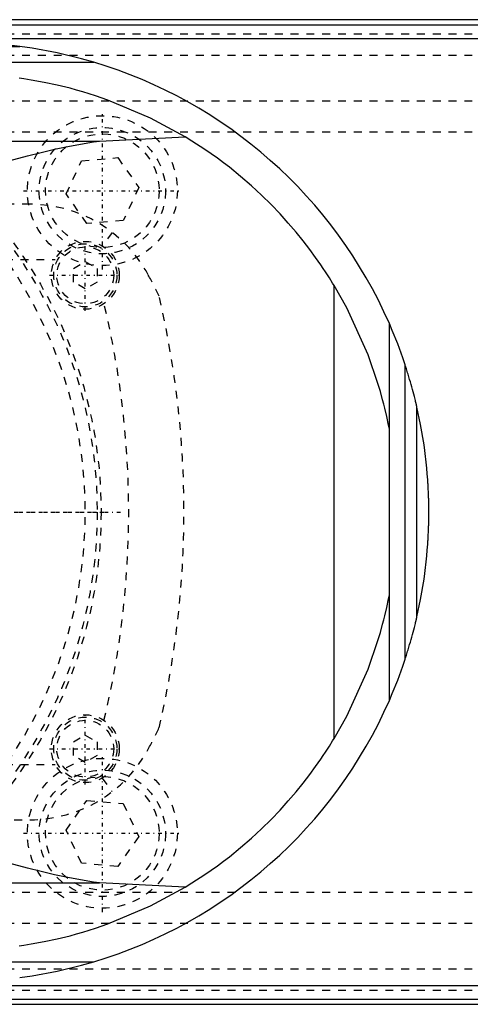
# Model space of a CAD drawing. Extents: x -502 to 139, y -105 to 105.
# Tile 6 of 9: x -152 to -95, y -62 to 62. Entities that reach past the tile are written whole.
import ezdxf

# ---------------------------------------------------------------- set-up
doc = ezdxf.new("R2010")
doc.units = 0
doc.linetypes.add('CENTER', pattern=[1.5, 0.45, -0.5, 0.05, -0.5])
doc.linetypes.add('DASHED', pattern=[2, 1, -1])
for name, color, linetype in [('AM_0', 7, 'CONTINUOUS'), ('AM_3', 7, 'DASHED'), ('AM_7', 7, 'CENTER')]:
    doc.layers.add(name, color=color, linetype=linetype)

msp = doc.modelspace()

# ---------------------------------------------------------------- linework, layer by layer
at = {"layer": 'AM_0', "color": 7, "linetype": 'CONTINUOUS'}
for p, q in [((-90, 62.39), (-240, 62.39)), ((-234.3, 61.72), (-90, 61.72)), ((-172.31, 60.02), (-90, 60.02)), ((-362.76, 59), (-152.3, 59)), ((-394.4, 57), (-142.93, 57)), ((-142.19, 47), (-131.34, 47.53)), ((-233.13, 47), (-142.19, 47)), ((-112.5, -28.71), (-112.5, 28.71)), ((-105.5, -23.87), (-105.5, 23.87)), ((-103.5, -18.65), (-103.5, 18.65)), ((-102, -13.28), (-102, 13.28)), ((-233.13, -47), (-142.19, -47)), ((-131.34, -47.53), (-142.19, -47)), ((-394.4, -57), (-142.93, -57)), ((-172.31, -60.02), (-90, -60.02)), ((-240, -62.39), (-90, -62.39)), ((-234.3, -61.72), (-90, -61.72))]:
    msp.add_line(p, q, dxfattribs=at)
for points in [[(-152.3, 59, 0), (-153.62, 59.16, 0), (-156.22, 59.38, 0), (-158.77, 59.49, 0), (-160, 59.5, 0)], [(-142.93, 57, 0), (-144.47, 57.44, 0), (-147.58, 58.19, 0), (-150.72, 58.77, 0), (-152.3, 59, 0)], [(-131.34, 47.53, 0), (-135.75, 49.92, 0), (-141.14, 52.2, 0), (-142.72, 52.74, 0), (-144.32, 53.24, 0), (-145.13, 53.47, 0), (-145.93, 53.69, 0), (-147.56, 54.09, 0), (-149.19, 54.44, 0), (-150.84, 54.74, 0), (-151.8, 54.89, 0), (-152.08, 54.93, 0), (-152.36, 54.97, 0)], [(-112.5, 28.71, 0), (-112.68, 28.99, 0), (-113.09, 29.66, 0), (-113.59, 30.44, 0), (-113.87, 30.86, 0), (-114.17, 31.31, 0), (-114.84, 32.26, 0), (-115.58, 33.28, 0), (-116.41, 34.35, 0), (-117.31, 35.46, 0), (-118.29, 36.61, 0), (-118.8, 37.19, 0), (-119.34, 37.78, 0), (-120.48, 38.96, 0), (-121.68, 40.15, 0), (-122.97, 41.34, 0), (-124.33, 42.52, 0), (-125.76, 43.68, 0), (-126.51, 44.25, 0), (-127.27, 44.82, 0), (-128.85, 45.93, 0), (-130.49, 47.01, 0), (-131.34, 47.53, 0)], [(-174, 39.86, 0), (-173.07, 39.94, 0), (-171.22, 40.17, 0), (-169.37, 40.47, 0), (-168.44, 40.64, 0), (-167.52, 40.83, 0), (-165.68, 41.25, 0), (-163.84, 41.7, 0), (-162.01, 42.18, 0), (-160.2, 42.68, 0), (-158.39, 43.18, 0), (-157.49, 43.44, 0), (-156.6, 43.69, 0), (-154.82, 44.19, 0), (-153.05, 44.67, 0), (-151.31, 45.13, 0), (-149.59, 45.57, 0), (-147.9, 45.96, 0), (-147.06, 46.15, 0), (-146.23, 46.32, 0), (-144.59, 46.63, 0), (-142.98, 46.89, 0), (-142.19, 47, 0)], [(-105.5, 10.49, 0), (-105.61, 11.02, 0), (-105.83, 12.09, 0), (-106.08, 13.15, 0), (-106.21, 13.68, 0), (-106.35, 14.21, 0), (-106.64, 15.26, 0), (-106.95, 16.3, 0), (-108.19, 19.91, 0), (-110.89, 25.86, 0), (-112.5, 28.71, 0)], [(-103.5, 18.65, 0), (-103.8, 19.54, 0), (-104.44, 21.29, 0), (-105.13, 23.02, 0), (-105.5, 23.87, 0)], [(-102, 13.28, 0), (-102, 13.28, 0), (-102, 13.28, 0), (-102, 13.28, 0), (-102, 13.28, 0), (-102, 13.28, 0), (-102, 13.28, 0), (-102, 13.29, 0), (-102, 13.29, 0), (-102, 13.29, 0), (-102, 13.29, 0), (-102, 13.29, 0), (-102, 13.29, 0), (-102, 13.3, 0), (-102.01, 13.3, 0), (-102.01, 13.3, 0), (-102.01, 13.31, 0), (-102.01, 13.31, 0), (-102.01, 13.31, 0), (-102.01, 13.31, 0), (-102.01, 13.31, 0), (-102.01, 13.32, 0), (-102.01, 13.32, 0), (-102.01, 13.33, 0), (-102.02, 13.35, 0), (-102.02, 13.38, 0), (-102.03, 13.41, 0), (-102.04, 13.45, 0), (-102.05, 13.48, 0), (-102.05, 13.5, 0), (-102.06, 13.52, 0), (-102.06, 13.56, 0), (-102.07, 13.59, 0), (-102.08, 13.63, 0), (-102.09, 13.67, 0), (-102.1, 13.71, 0), (-102.11, 13.74, 0), (-102.11, 13.76, 0), (-102.12, 13.8, 0), (-102.13, 13.84, 0), (-102.14, 13.87, 0), (-102.14, 13.89, 0), (-102.16, 13.94, 0), (-102.17, 13.98, 0), (-102.17, 14.01, 0), (-102.18, 14.03, 0), (-102.19, 14.08, 0), (-102.2, 14.13, 0), (-102.25, 14.31, 0), (-102.32, 14.62, 0), (-102.4, 14.93, 0), (-102.48, 15.24, 0), (-102.57, 15.54, 0), (-102.61, 15.7, 0), (-102.65, 15.85, 0), (-102.74, 16.17, 0), (-102.83, 16.49, 0), (-102.93, 16.81, 0), (-103.02, 17.14, 0), (-103.12, 17.48, 0), (-103.18, 17.64, 0), (-103.23, 17.81, 0), (-103.33, 18.15, 0), (-103.44, 18.49, 0), (-103.5, 18.65, 0)], [(-100.5, 0, 0), (-100.5, 0.01, 0), (-100.5, 0.03, 0), (-100.5, 0.05, 0), (-100.5, 0.06, 0), (-100.5, 0.07, 0), (-100.5, 0.09, 0), (-100.5, 0.11, 0), (-100.5, 0.13, 0), (-100.5, 0.15, 0), (-100.5, 0.18, 0), (-100.5, 0.19, 0), (-100.5, 0.2, 0), (-100.5, 0.22, 0), (-100.5, 0.24, 0), (-100.5, 0.26, 0), (-100.5, 0.28, 0), (-100.5, 0.3, 0), (-100.5, 0.31, 0), (-100.5, 0.32, 0), (-100.5, 0.34, 0), (-100.5, 0.36, 0), (-100.5, 0.37, 0), (-100.5, 0.38, 0), (-100.5, 0.4, 0), (-100.5, 0.42, 0), (-100.5, 0.43, 0), (-100.5, 0.44, 0), (-100.5, 0.46, 0), (-100.5, 0.49, 0), (-100.5, 0.51, 0), (-100.5, 0.53, 0), (-100.5, 0.55, 0), (-100.5, 0.56, 0), (-100.5, 0.57, 0), (-100.5, 0.59, 0), (-100.5, 0.61, 0), (-100.5, 0.68, 0), (-100.51, 0.81, 0), (-100.51, 0.93, 0), (-100.51, 1.05, 0), (-100.51, 1.12, 0), (-100.51, 1.18, 0), (-100.51, 1.3, 0), (-100.52, 1.43, 0), (-100.52, 1.55, 0), (-100.52, 1.67, 0), (-100.53, 1.8, 0), (-100.53, 1.86, 0), (-100.53, 1.92, 0), (-100.54, 2.05, 0), (-100.54, 2.17, 0), (-100.54, 2.23, 0), (-100.54, 2.29, 0), (-100.55, 2.42, 0), (-100.55, 2.54, 0), (-100.56, 2.6, 0), (-100.56, 2.66, 0), (-100.57, 2.79, 0), (-100.57, 2.91, 0), (-100.58, 3.04, 0), (-100.58, 3.16, 0), (-100.59, 3.28, 0), (-100.59, 3.35, 0), (-100.6, 3.41, 0), (-100.6, 3.53, 0), (-100.61, 3.65, 0), (-100.64, 4.09, 0), (-100.7, 4.83, 0), (-100.76, 5.57, 0), (-100.84, 6.31, 0), (-100.88, 6.68, 0), (-100.92, 7.05, 0), (-101.01, 7.79, 0), (-101.11, 8.52, 0), (-101.54, 11.09, 0), (-102, 13.28, 0)], [(-102, -13.28, 0), (-101.54, -11.09, 0), (-101.11, -8.52, 0), (-101.01, -7.79, 0), (-100.92, -7.05, 0), (-100.88, -6.68, 0), (-100.84, -6.31, 0), (-100.76, -5.57, 0), (-100.7, -4.83, 0), (-100.64, -4.09, 0), (-100.61, -3.65, 0), (-100.6, -3.53, 0), (-100.6, -3.41, 0), (-100.59, -3.35, 0), (-100.59, -3.28, 0), (-100.58, -3.16, 0), (-100.58, -3.04, 0), (-100.57, -2.91, 0), (-100.57, -2.79, 0), (-100.56, -2.66, 0), (-100.56, -2.6, 0), (-100.55, -2.54, 0), (-100.55, -2.42, 0), (-100.54, -2.29, 0), (-100.54, -2.23, 0), (-100.54, -2.17, 0), (-100.54, -2.05, 0), (-100.53, -1.92, 0), (-100.53, -1.86, 0), (-100.53, -1.8, 0), (-100.52, -1.67, 0), (-100.52, -1.55, 0), (-100.52, -1.43, 0), (-100.51, -1.3, 0), (-100.51, -1.18, 0), (-100.51, -1.12, 0), (-100.51, -1.05, 0), (-100.51, -0.93, 0), (-100.51, -0.81, 0), (-100.5, -0.68, 0), (-100.5, -0.56, 0), (-100.5, -0.49, 0), (-100.5, -0.46, 0), (-100.5, -0.44, 0), (-100.5, -0.43, 0), (-100.5, -0.42, 0), (-100.5, -0.4, 0), (-100.5, -0.38, 0), (-100.5, -0.37, 0), (-100.5, -0.36, 0), (-100.5, -0.34, 0), (-100.5, -0.32, 0), (-100.5, -0.31, 0), (-100.5, -0.3, 0), (-100.5, -0.28, 0), (-100.5, -0.26, 0), (-100.5, -0.24, 0), (-100.5, -0.22, 0), (-100.5, -0.2, 0), (-100.5, -0.19, 0), (-100.5, -0.18, 0), (-100.5, -0.15, 0), (-100.5, -0.13, 0), (-100.5, -0.11, 0), (-100.5, -0.09, 0), (-100.5, -0.07, 0), (-100.5, -0.06, 0), (-100.5, -0.05, 0), (-100.5, -0.03, 0), (-100.5, -0.01, 0), (-100.5, 0, 0)], [(-112.5, -28.71, 0), (-110.89, -25.86, 0), (-108.19, -19.91, 0), (-106.95, -16.3, 0), (-106.64, -15.26, 0), (-106.35, -14.21, 0), (-106.21, -13.68, 0), (-106.08, -13.15, 0), (-105.83, -12.09, 0), (-105.61, -11.02, 0), (-105.5, -10.49, 0)], [(-103.5, -18.65, 0), (-103.44, -18.49, 0), (-103.33, -18.15, 0), (-103.23, -17.81, 0), (-103.18, -17.64, 0), (-103.12, -17.48, 0), (-103.02, -17.14, 0), (-102.93, -16.81, 0), (-102.83, -16.49, 0), (-102.74, -16.17, 0), (-102.65, -15.85, 0), (-102.61, -15.7, 0), (-102.57, -15.54, 0), (-102.48, -15.24, 0), (-102.4, -14.93, 0), (-102.32, -14.62, 0), (-102.25, -14.31, 0), (-102.2, -14.13, 0), (-102.19, -14.08, 0), (-102.18, -14.03, 0), (-102.17, -14.01, 0), (-102.17, -13.98, 0), (-102.16, -13.94, 0), (-102.14, -13.89, 0), (-102.14, -13.87, 0), (-102.13, -13.84, 0), (-102.12, -13.8, 0), (-102.11, -13.76, 0), (-102.11, -13.74, 0), (-102.1, -13.71, 0), (-102.09, -13.67, 0), (-102.08, -13.63, 0), (-102.07, -13.59, 0), (-102.06, -13.56, 0), (-102.06, -13.52, 0), (-102.05, -13.5, 0), (-102.05, -13.48, 0), (-102.04, -13.45, 0), (-102.03, -13.41, 0), (-102.02, -13.38, 0), (-102.02, -13.35, 0), (-102.01, -13.33, 0), (-102.01, -13.32, 0), (-102.01, -13.32, 0), (-102.01, -13.31, 0), (-102.01, -13.31, 0), (-102.01, -13.31, 0), (-102.01, -13.31, 0), (-102.01, -13.31, 0), (-102.01, -13.3, 0), (-102.01, -13.3, 0), (-102, -13.3, 0), (-102, -13.29, 0), (-102, -13.29, 0), (-102, -13.29, 0), (-102, -13.29, 0), (-102, -13.29, 0), (-102, -13.29, 0), (-102, -13.28, 0), (-102, -13.28, 0), (-102, -13.28, 0), (-102, -13.28, 0), (-102, -13.28, 0), (-102, -13.28, 0), (-102, -13.28, 0)], [(-105.5, -23.87, 0), (-105.13, -23.02, 0), (-104.44, -21.29, 0), (-103.8, -19.54, 0), (-103.5, -18.65, 0)], [(-131.34, -47.53, 0), (-130.49, -47.01, 0), (-128.85, -45.93, 0), (-127.27, -44.82, 0), (-126.51, -44.25, 0), (-125.76, -43.68, 0), (-124.33, -42.52, 0), (-122.97, -41.34, 0), (-121.68, -40.15, 0), (-120.48, -38.96, 0), (-119.34, -37.78, 0), (-118.8, -37.19, 0), (-118.29, -36.61, 0), (-117.31, -35.46, 0), (-116.41, -34.35, 0), (-115.58, -33.28, 0), (-114.84, -32.26, 0), (-114.17, -31.31, 0), (-113.87, -30.86, 0), (-113.59, -30.44, 0), (-113.09, -29.66, 0), (-112.68, -28.99, 0), (-112.5, -28.71, 0)], [(-142.19, -47, 0), (-142.98, -46.89, 0), (-144.59, -46.63, 0), (-146.23, -46.32, 0), (-147.06, -46.15, 0), (-147.9, -45.96, 0), (-149.59, -45.57, 0), (-151.31, -45.13, 0), (-153.05, -44.67, 0), (-154.82, -44.19, 0), (-156.6, -43.69, 0), (-157.49, -43.44, 0), (-158.39, -43.18, 0), (-160.2, -42.68, 0), (-162.01, -42.18, 0), (-163.84, -41.7, 0), (-165.68, -41.25, 0), (-167.52, -40.83, 0), (-168.44, -40.64, 0), (-169.37, -40.47, 0), (-171.22, -40.17, 0), (-173.07, -39.94, 0), (-174, -39.86, 0)], [(-152.36, -54.97, 0), (-152.08, -54.93, 0), (-151.8, -54.89, 0), (-150.84, -54.74, 0), (-149.19, -54.44, 0), (-147.56, -54.09, 0), (-145.93, -53.69, 0), (-145.13, -53.47, 0), (-144.32, -53.24, 0), (-142.72, -52.74, 0), (-141.14, -52.2, 0), (-135.75, -49.92, 0), (-131.34, -47.53, 0)], [(-152.3, -59, 0), (-150.72, -58.77, 0), (-147.58, -58.19, 0), (-144.47, -57.44, 0), (-142.93, -57, 0)]]:
    msp.add_polyline3d(points, dxfattribs=at)
for start, end in [(23.6567, 73.3321), (286.6679, 336.3433)]:
    msp.add_arc((-160, 0), 59.5, start, end, dxfattribs=at)
at = {"layer": 'AM_3', "color": 6, "linetype": 'DASHED'}
for p, q in [((-240, 60.6), (50, 60.6)), ((-240, 57.89), (50, 57.89)), ((-240, 52.11), (50, 52.11)), ((-240, 48.19), (50, 48.19)), ((-146.44, 40.32), (-144.49, 44.51)), ((-144.49, 44.51), (-139.89, 44.91)), ((-139.89, 44.91), (-137.24, 41.13)), ((-143.79, 36.54), (-146.44, 40.32)), ((-137.24, 41.13), (-139.19, 36.94)), ((-151, 39), (-229, 39)), ((-139.19, 36.94), (-143.79, 36.54)), ((-140.59, 35.44), (-141.85, 33.72)), ((-232.19, 32), (-147.81, 32)), ((-145.5, 30.87), (-144, 31.73)), ((-144, 31.73), (-142.5, 30.87)), ((-145.5, 29.13), (-145.5, 30.87)), ((-142.5, 30.87), (-142.5, 29.13)), ((-144, 28.27), (-145.5, 29.13)), ((-142.5, 29.13), (-144, 28.27)), ((-145.5, -29.13), (-144, -28.27)), ((-144, -28.27), (-142.5, -29.13)), ((-145.5, -30.87), (-145.5, -29.13)), ((-142.5, -29.13), (-142.5, -30.87)), ((-144, -31.73), (-145.5, -30.87)), ((-142.5, -30.87), (-144, -31.73)), ((-232.19, -32), (-147.81, -32)), ((-141.85, -33.72), (-140.59, -35.44)), ((-146.44, -40.32), (-143.79, -36.54)), ((-143.79, -36.54), (-139.19, -36.94)), ((-139.19, -36.94), (-137.24, -41.13)), ((-229, -39), (-151, -39)), ((-144.49, -44.51), (-146.44, -40.32)), ((-137.24, -41.13), (-139.89, -44.91)), ((-139.89, -44.91), (-144.49, -44.51)), ((-240, -48.19), (50, -48.19)), ((-240, -52.11), (50, -52.11)), ((-240, -57.89), (50, -57.89)), ((-240, -60.6), (50, -60.6))]:
    msp.add_line(p, q, dxfattribs=at)
for centre, radius in [((-200, 0), 58), ((-200, 0), 57.5), ((-141.84, 40.72), 9.5), ((-141.84, 40.72), 8), ((-141.84, 40.72), 7.2), ((-144, 30), 4.3), ((-144, 30), 4), ((-144, 30), 3.6), ((-144, -30), 4.3), ((-144, -30), 4), ((-144, -30), 3.6), ((-141.84, -40.72), 9.5), ((-141.84, -40.72), 8), ((-141.84, -40.72), 7.2)]:
    msp.add_circle(centre, radius, dxfattribs=at)
for centre, radius, start, end in [((-200, 0), 56, 262.1432, 97.8568), ((-151, 22), 17, 28.2358, 90), ((-191.97, 0), 63.5, 25.5128, 28.2366), ((-251.5, 0), 113, 346.4829, 13.5171), ((-251.5, 0), 120, 346.8254, 13.1746), ((-191.97, 0), 63.5, 331.7634, 334.4872), ((-151, -22), 17, 270, 331.7642)]:
    msp.add_arc(centre, radius, start, end, dxfattribs=at)
at = {"layer": 'AM_7', "color": 4, "linetype": 'CENTER'}
for p, q in [((-141.84, 30.75), (-141.84, 50.7)), ((-151.82, 40.72), (-131.87, 40.72)), ((-144, 25.48), (-144, 34.52)), ((-148.51, 30), (-139.49, 30)), ((-275.4, 0), (-141.2, 0)), ((-260.9, 0), (-139.1, 0)), ((-144, -34.52), (-144, -25.48)), ((-148.51, -30), (-139.49, -30)), ((-141.84, -50.7), (-141.84, -30.75)), ((-151.82, -40.72), (-131.87, -40.72))]:
    msp.add_line(p, q, dxfattribs=at)

doc.saveas('drawing.dxf')
